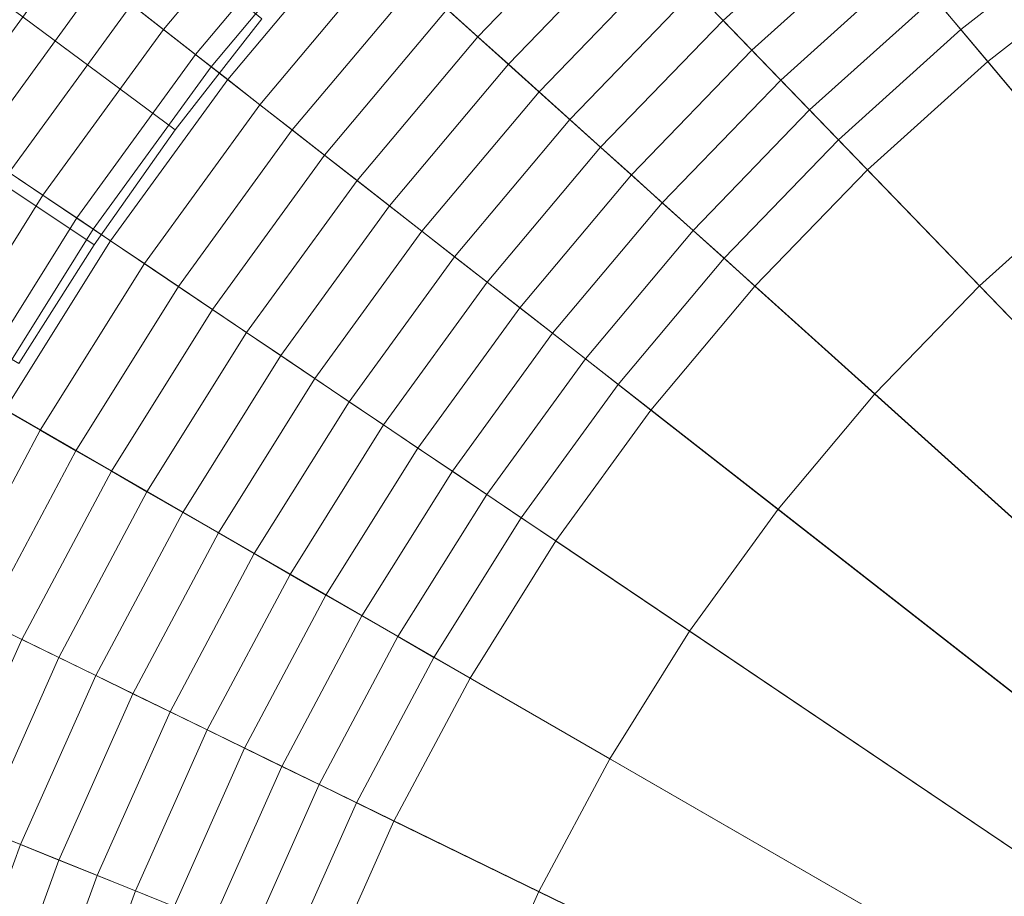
# Model space of a CAD drawing. Header units: centimetres. Extents: x -21.9 to 23.1, y -23 to 22.
# Tile 129 of 192: x -8 to -4.5, y 2.8 to 5.8. Entities that reach past the tile are written whole.
import ezdxf

# ---------------------------------------------------------------- set-up
doc = ezdxf.new("R2010")
doc.units = ezdxf.units.CM
doc.header["$LTSCALE"] = 2.54
doc.layers.add('Lucido design-1', color=7, linetype='Continuous')

# ---------------------------------------------------------------- blocks, each defined once
blk = doc.blocks.new('Gruppo-2-1')
at = {"color": 5, "linetype": 'Continuous', "lineweight": 9}
for points in [[(-6.8487, 6.1813, -949.2271), (-7.2973, 5.6466, -949.2271), (-16.8346, 13.098, -949.2271), (-15.8429, 14.2798, -949.2271)], [(-16.4925, 13.5033, -949.2271), (-17.1595, 12.6485, -949.2271), (-7.4226, 5.4271, -949.2271), (-7.1216, 5.8128, -949.2271)], [(-7.1216, 5.8128, -1010.9271), (-7.4226, 5.4271, -1010.9271), (-16.8391, 12.411, -1010.9271), (-16.1842, 13.2503, -1010.9271)], [(-7.2973, 5.6466, -949.2271), (-7.7076, 5.0819, -949.2271), (-17.7414, 11.8498, -949.2271), (-16.8346, 13.098, -949.2271)], [(-17.1595, 12.6485, -949.2271), (-17.7839, 11.7622, -949.2271), (-7.7043, 5.0272, -949.2271), (-7.4226, 5.4271, -949.2271)], [(-7.4226, 5.4271, -1010.9271), (-7.7043, 5.0272, -1010.9271), (-17.4523, 11.5407, -1010.9271), (-16.8391, 12.411, -1010.9271)], [(-7.7076, 5.0819, -949.2271), (-8.0775, 4.49, -949.2271), (-18.559, 10.5415, -949.2271), (-17.7414, 11.8498, -949.2271)], [(-17.7839, 11.7622, -949.2271), (-18.3644, 10.8465, -949.2271), (-7.9662, 4.614, -949.2271), (-7.7043, 5.0272, -949.2271)], [(-7.7043, 5.0272, -1010.9271), (-7.9662, 4.614, -1010.9271), (-18.0223, 10.6414, -1010.9271), (-17.4523, 11.5407, -1010.9271)], [(-3.3916, 5.8504, -950.2271), (-3.8256, 5.5576, -950.2271), (-5.2951, 7.5802, -950.2271), (-4.7164, 7.9705, -950.2271)], [(-3.8256, 5.5576, -950.2271), (-4.2381, 5.2353, -950.2271), (-5.8451, 7.1504, -950.2271), (-5.2951, 7.5802, -950.2271)], [(-4.2381, 5.2353, -950.2271), (-4.6272, 4.885, -950.2271), (-6.3638, 6.6834, -950.2271), (-5.8451, 7.1504, -950.2271)], [(-4.6272, 4.885, -950.2271), (-4.9908, 4.5085, -950.2271), (-6.8487, 6.1813, -950.2271), (-6.3638, 6.6834, -950.2271)], [(-7.11, 6.4166, -935.5552), (-7.5745, 5.8631, -935.5552), (-7.4633, 5.7763, -935.5887), (-7.0052, 6.3222, -935.5887)], [(-7.0052, 6.3222, -935.5887), (-7.4633, 5.7763, -935.5887), (-7.3518, 5.6892, -935.6207), (-6.9001, 6.2276, -935.6207)], [(-6.0166, 6.3238, -935.7328), (-6.4772, 5.8468, -935.7328), (-6.3709, 5.7511, -935.7569), (-5.9172, 6.2209, -935.7569)], [(-5.1552, 6.3282, -935.8197), (-5.6182, 5.9113, -935.8197), (-5.5182, 5.8077, -935.8374), (-5.0626, 6.2179, -935.8374)], [(-4.3252, 6.2452, -935.881), (-4.7844, 5.8864, -935.881), (-4.6915, 5.7756, -935.8924), (-4.2402, 6.1282, -935.8924)], [(-8.016, 6.2081, -935.4055), (-8.4637, 5.5919, -935.4055), (-8.3481, 5.514, -935.4452), (-7.9062, 6.1223, -935.4452)], [(-6.9001, 6.2276, -935.6207), (-7.3518, 5.6892, -935.6207), (-7.2401, 5.6019, -935.6511), (-6.7947, 6.1327, -935.6511)], [(-5.9172, 6.2209, -935.7569), (-6.3709, 5.7511, -935.7569), (-6.2644, 5.6553, -935.7794), (-5.8177, 6.1179, -935.7794)], [(-5.0626, 6.2179, -935.8374), (-5.5182, 5.8077, -935.8374), (-5.4181, 5.7041, -935.8535), (-4.97, 6.1075, -935.8535)], [(-6.8487, 6.1813, -950.2271), (-7.2973, 5.6466, -950.2271), (-7.2973, 5.6466, -949.2271), (-6.8487, 6.1813, -949.2271)], [(-4.9908, 4.5085, -950.2271), (-5.3273, 4.1075, -950.2271), (-7.2973, 5.6466, -950.2271), (-6.8487, 6.1813, -950.2271)], [(-6.7947, 6.1327, -935.6511), (-7.2401, 5.6019, -935.6511), (-7.1281, 5.5144, -935.6799), (-6.6891, 6.0376, -935.6799)], [(-4.2402, 6.1282, -935.8924), (-4.6915, 5.7756, -935.8924), (-4.5985, 5.6648, -935.9022), (-4.1551, 6.0112, -935.9022)], [(-7.9062, 6.1223, -935.4452), (-8.3481, 5.514, -935.4452), (-8.2321, 5.4357, -935.4834), (-7.7959, 6.0361, -935.4834)], [(-5.8177, 6.1179, -935.7794), (-6.2644, 5.6553, -935.7794), (-6.1578, 5.5592, -935.8003), (-5.718, 6.0146, -935.8003)], [(-4.97, 6.1075, -935.8535), (-5.4181, 5.7041, -935.8535), (-5.3179, 5.6003, -935.8681), (-4.8773, 5.997, -935.8681)], [(-7.7959, 6.0361, -935.4834), (-8.2321, 5.4357, -935.4834), (-8.1158, 5.3573, -935.5201), (-7.6854, 5.9498, -935.5201)], [(-6.6891, 6.0376, -935.6799), (-7.1281, 5.5144, -935.6799), (-7.0159, 5.4267, -935.7072), (-6.5832, 5.9423, -935.7072)], [(-5.718, 6.0146, -935.8003), (-6.1578, 5.5592, -935.8003), (-6.051, 5.4631, -935.8197), (-5.6182, 5.9113, -935.8197)], [(-4.8773, 5.997, -935.8681), (-5.3179, 5.6003, -935.8681), (-5.2175, 5.4964, -935.881), (-4.7844, 5.8864, -935.881)], [(-4.1551, 6.0112, -935.9022), (-4.5985, 5.6648, -935.9022), (-1.4095, 1.8643, -936.1081), (-1.2391, 1.9975, -936.1081)], [(-7.6854, 5.9498, -935.5201), (-8.1158, 5.3573, -935.5201), (-7.9992, 5.2786, -935.5552), (-7.5745, 5.8631, -935.5552)], [(-6.5832, 5.9423, -935.7072), (-7.0159, 5.4267, -935.7072), (-6.9034, 5.3388, -935.7328), (-6.4772, 5.8468, -935.7328)], [(-5.6182, 5.9113, -935.8197), (-6.051, 5.4631, -935.8197), (-5.944, 5.3668, -935.8374), (-5.5182, 5.8077, -935.8374)], [(-7.5745, 5.8631, -935.5552), (-7.9992, 5.2786, -935.5552), (-7.8822, 5.1997, -935.5887), (-7.4633, 5.7763, -935.5887)], [(-4.7844, 5.8864, -935.881), (-5.2175, 5.4964, -935.881), (-5.1171, 5.3924, -935.8924), (-4.6915, 5.7756, -935.8924)], [(-6.4772, 5.8468, -935.7328), (-6.9034, 5.3388, -935.7328), (-6.7907, 5.2508, -935.7569), (-6.3709, 5.7511, -935.7569)], [(-7.1216, 5.8128, -949.2271), (-7.4226, 5.4271, -949.2271), (-7.4226, 5.4271, -1010.9271), (-7.1216, 5.8128, -1010.9271)], [(-5.5182, 5.8077, -935.8374), (-5.944, 5.3668, -935.8374), (-5.8369, 5.2703, -935.8535), (-5.4181, 5.7041, -935.8535)], [(-7.4633, 5.7763, -935.5887), (-7.8822, 5.1997, -935.5887), (-7.7649, 5.1206, -935.6207), (-7.3518, 5.6892, -935.6207)], [(-6.3709, 5.7511, -935.7569), (-6.7907, 5.2508, -935.7569), (-6.6778, 5.1626, -935.7794), (-6.2644, 5.6553, -935.7794)], [(-4.6915, 5.7756, -935.8924), (-5.1171, 5.3924, -935.8924), (-5.0166, 5.2883, -935.9022), (-4.5985, 5.6648, -935.9022)], [(-7.3518, 5.6892, -935.6207), (-7.7649, 5.1206, -935.6207), (-7.6474, 5.0413, -935.6511), (-7.2401, 5.6019, -935.6511)], [(-5.4181, 5.7041, -935.8535), (-5.8369, 5.2703, -935.8535), (-5.7297, 5.1738, -935.8681), (-5.3179, 5.6003, -935.8681)], [(-6.2644, 5.6553, -935.7794), (-6.6778, 5.1626, -935.7794), (-6.5648, 5.0743, -935.8003), (-6.1578, 5.5592, -935.8003)], [(-4.5985, 5.6648, -935.9022), (-5.0166, 5.2883, -935.9022), (-1.5703, 1.7196, -936.1081), (-1.4095, 1.8643, -936.1081)], [(-7.2973, 5.6466, -950.2271), (-7.7076, 5.0819, -950.2271), (-7.7076, 5.0819, -949.2271), (-7.2973, 5.6466, -949.2271)], [(-5.3273, 4.1075, -950.2271), (-5.635, 3.6839, -950.2271), (-7.7076, 5.0819, -950.2271), (-7.2973, 5.6466, -950.2271)], [(-7.2401, 5.6019, -935.6511), (-7.6474, 5.0413, -935.6511), (-7.5296, 4.9618, -935.6799), (-7.1281, 5.5144, -935.6799)], [(-5.3179, 5.6003, -935.8681), (-5.7297, 5.1738, -935.8681), (-5.6224, 5.0771, -935.881), (-5.2175, 5.4964, -935.881)], [(-6.1578, 5.5592, -935.8003), (-6.5648, 5.0743, -935.8003), (-6.4515, 4.9858, -935.8197), (-6.051, 5.4631, -935.8197)], [(-7.1281, 5.5144, -935.6799), (-7.5296, 4.9618, -935.6799), (-7.4115, 4.8822, -935.7072), (-7.0159, 5.4267, -935.7072)], [(-5.2175, 5.4964, -935.881), (-5.6224, 5.0771, -935.881), (-5.5149, 4.9804, -935.8924), (-5.1171, 5.3924, -935.8924)], [(-6.051, 5.4631, -935.8197), (-6.4515, 4.9858, -935.8197), (-6.3381, 4.8972, -935.8374), (-5.944, 5.3668, -935.8374)], [(-7.4226, 5.4271, -949.2271), (-7.7043, 5.0272, -949.2271), (-7.7043, 5.0272, -1010.9271), (-7.4226, 5.4271, -1010.9271)], [(-7.0159, 5.4267, -935.7072), (-7.4115, 4.8822, -935.7072), (-7.2932, 4.8024, -935.7328), (-6.9034, 5.3388, -935.7328)], [(-5.1171, 5.3924, -935.8924), (-5.5149, 4.9804, -935.8924), (-5.4074, 4.8836, -935.9022), (-5.0166, 5.2883, -935.9022)], [(-5.944, 5.3668, -935.8374), (-6.3381, 4.8972, -935.8374), (-6.2245, 4.8084, -935.8535), (-5.8369, 5.2703, -935.8535)], [(-6.9034, 5.3388, -935.7328), (-7.2932, 4.8024, -935.7328), (-7.1746, 4.7224, -935.7569), (-6.7907, 5.2508, -935.7569)], [(-7.9992, 5.2786, -935.5552), (-8.3821, 4.6658, -935.5552), (-8.2599, 4.5953, -935.5887), (-7.8822, 5.1997, -935.5887)], [(-5.0166, 5.2883, -935.9022), (-5.4074, 4.8836, -935.9022), (-1.7206, 1.5639, -936.1081), (-1.5703, 1.7196, -936.1081)], [(-6.7907, 5.2508, -935.7569), (-7.1746, 4.7224, -935.7569), (-7.0558, 4.6423, -935.7794), (-6.6778, 5.1626, -935.7794)], [(-5.8369, 5.2703, -935.8535), (-6.2245, 4.8084, -935.8535), (-6.1108, 4.7196, -935.8681), (-5.7297, 5.1738, -935.8681)], [(-4.2381, 5.2353, -948.7081), (-4.6272, 4.885, -948.7081), (-4.6272, 4.885, -950.2271), (-4.2381, 5.2353, -950.2271)], [(-1.0323, 1.4147, -948.7081), (-1.1626, 1.2974, -948.7081), (-4.6272, 4.885, -948.7081), (-4.2381, 5.2353, -948.7081)], [(-7.8822, 5.1997, -935.5887), (-8.2599, 4.5953, -935.5887), (-8.1374, 4.5246, -935.6207), (-7.7649, 5.1206, -935.6207)], [(-5.7297, 5.1738, -935.8681), (-6.1108, 4.7196, -935.8681), (-5.997, 4.6307, -935.881), (-5.6224, 5.0771, -935.881)], [(-6.6778, 5.1626, -935.7794), (-7.0558, 4.6423, -935.7794), (-6.9369, 4.5621, -935.8003), (-6.5648, 5.0743, -935.8003)], [(-7.7649, 5.1206, -935.6207), (-8.1374, 4.5246, -935.6207), (-8.0146, 4.4537, -935.6511), (-7.6474, 5.0413, -935.6511)], [(-7.7076, 5.0819, -950.2271), (-8.0775, 4.49, -950.2271), (-8.0775, 4.49, -949.2271), (-7.7076, 5.0819, -949.2271)], [(-5.635, 3.6839, -950.2271), (-5.9124, 3.24, -950.2271), (-8.0775, 4.49, -950.2271), (-7.7076, 5.0819, -950.2271)], [(-6.5648, 5.0743, -935.8003), (-6.9369, 4.5621, -935.8003), (-6.8177, 4.4817, -935.8197), (-6.4515, 4.9858, -935.8197)], [(-5.6224, 5.0771, -935.881), (-5.997, 4.6307, -935.881), (-5.8831, 4.5417, -935.8924), (-5.5149, 4.9804, -935.8924)], [(-7.6474, 5.0413, -935.6511), (-8.0146, 4.4537, -935.6511), (-7.8915, 4.3826, -935.6799), (-7.5296, 4.9618, -935.6799)], [(-7.7043, 5.0272, -949.2271), (-7.9662, 4.614, -949.2271), (-7.9662, 4.614, -1010.9271), (-7.7043, 5.0272, -1010.9271)], [(-6.4515, 4.9858, -935.8197), (-6.8177, 4.4817, -935.8197), (-6.6984, 4.4012, -935.8374), (-6.3381, 4.8972, -935.8374)], [(-5.5149, 4.9804, -935.8924), (-5.8831, 4.5417, -935.8924), (-5.7691, 4.4526, -935.9022), (-5.4074, 4.8836, -935.9022)], [(-7.5296, 4.9618, -935.6799), (-7.8915, 4.3826, -935.6799), (-7.7682, 4.3114, -935.7072), (-7.4115, 4.8822, -935.7072)], [(-6.3381, 4.8972, -935.8374), (-6.6984, 4.4012, -935.8374), (-6.5789, 4.3206, -935.8535), (-6.2245, 4.8084, -935.8535)], [(-7.4115, 4.8822, -935.7072), (-7.7682, 4.3114, -935.7072), (-7.6446, 4.24, -935.7328), (-7.2932, 4.8024, -935.7328)], [(-5.4074, 4.8836, -935.9022), (-5.7691, 4.4526, -935.9022), (-1.8596, 1.3982, -936.1081), (-1.7206, 1.5639, -936.1081)], [(-4.6272, 4.885, -948.7081), (-4.9908, 4.5085, -948.7081), (-4.9908, 4.5085, -950.2271), (-4.6272, 4.885, -950.2271)], [(-1.1626, 1.2974, -948.7081), (-1.2844, 1.1712, -948.7081), (-4.9908, 4.5085, -948.7081), (-4.6272, 4.885, -948.7081)], [(-7.2932, 4.8024, -935.7328), (-7.6446, 4.24, -935.7328), (-7.5207, 4.1685, -935.7569), (-7.1746, 4.7224, -935.7569)], [(-6.2245, 4.8084, -935.8535), (-6.5789, 4.3206, -935.8535), (-6.4593, 4.2399, -935.8681), (-6.1108, 4.7196, -935.8681)], [(-7.1746, 4.7224, -935.7569), (-7.5207, 4.1685, -935.7569), (-7.3966, 4.0969, -935.7794), (-7.0558, 4.6423, -935.7794)], [(-6.1108, 4.7196, -935.8681), (-6.4593, 4.2399, -935.8681), (-6.3396, 4.1592, -935.881), (-5.997, 4.6307, -935.881)], [(-7.0558, 4.6423, -935.7794), (-7.3966, 4.0969, -935.7794), (-7.2724, 4.0252, -935.8003), (-6.9369, 4.5621, -935.8003)], [(-5.997, 4.6307, -935.881), (-6.3396, 4.1592, -935.881), (-6.2197, 4.0783, -935.8924), (-5.8831, 4.5417, -935.8924)], [(-6.9369, 4.5621, -935.8003), (-7.2724, 4.0252, -935.8003), (-7.1479, 3.9533, -935.8197), (-6.8177, 4.4817, -935.8197)], [(-5.8831, 4.5417, -935.8924), (-6.2197, 4.0783, -935.8924), (-6.0998, 3.9974, -935.9022), (-5.7691, 4.4526, -935.9022)], [(-5.9124, 3.24, -950.2271), (-6.1582, 2.7778, -950.2271), (-8.4052, 3.8737, -950.2271), (-8.0775, 4.49, -950.2271)], [(-4.9908, 4.5085, -948.7081), (-5.3273, 4.1075, -948.7081), (-5.3273, 4.1075, -950.2271), (-4.9908, 4.5085, -950.2271)], [(-1.2844, 1.1712, -948.7081), (-1.3971, 1.0369, -948.7081), (-5.3273, 4.1075, -948.7081), (-4.9908, 4.5085, -948.7081)], [(-8.0146, 4.4537, -935.6511), (-8.3399, 3.8419, -935.6511), (-8.2122, 3.7796, -935.6799), (-7.8915, 4.3826, -935.6799)], [(-6.8177, 4.4817, -935.8197), (-7.1479, 3.9533, -935.8197), (-7.0233, 3.8813, -935.8374), (-6.6984, 4.4012, -935.8374)], [(-5.7691, 4.4526, -935.9022), (-6.0998, 3.9974, -935.9022), (-1.9868, 1.2232, -936.1081), (-1.8596, 1.3982, -936.1081)], [(-7.8915, 4.3826, -935.6799), (-8.2122, 3.7796, -935.6799), (-8.0841, 3.7171, -935.7072), (-7.7682, 4.3114, -935.7072)], [(-6.6984, 4.4012, -935.8374), (-7.0233, 3.8813, -935.8374), (-6.8985, 3.8093, -935.8535), (-6.5789, 4.3206, -935.8535)], [(-6.5789, 4.3206, -935.8535), (-6.8985, 3.8093, -935.8535), (-6.7735, 3.7371, -935.8681), (-6.4593, 4.2399, -935.8681)], [(-7.7682, 4.3114, -935.7072), (-8.0841, 3.7171, -935.7072), (-7.9559, 3.6546, -935.7328), (-7.6446, 4.24, -935.7328)], [(-7.6446, 4.24, -935.7328), (-7.9559, 3.6546, -935.7328), (-7.8273, 3.5919, -935.7569), (-7.5207, 4.1685, -935.7569)], [(-6.4593, 4.2399, -935.8681), (-6.7735, 3.7371, -935.8681), (-6.6484, 3.6649, -935.881), (-6.3396, 4.1592, -935.881)], [(-7.5207, 4.1685, -935.7569), (-7.8273, 3.5919, -935.7569), (-7.6986, 3.5291, -935.7794), (-7.3966, 4.0969, -935.7794)], [(-6.3396, 4.1592, -935.881), (-6.6484, 3.6649, -935.881), (-6.5232, 3.5926, -935.8924), (-6.2197, 4.0783, -935.8924)], [(-5.3273, 4.1075, -948.7081), (-5.635, 3.6839, -948.7081), (-5.635, 3.6839, -950.2271), (-5.3273, 4.1075, -950.2271)], [(-1.3971, 1.0369, -948.7081), (-1.5002, 0.895, -948.7081), (-5.635, 3.6839, -948.7081), (-5.3273, 4.1075, -948.7081)], [(-7.3966, 4.0969, -935.7794), (-7.6986, 3.5291, -935.7794), (-7.5696, 3.4662, -935.8003), (-7.2724, 4.0252, -935.8003)], [(-6.2197, 4.0783, -935.8924), (-6.5232, 3.5926, -935.8924), (-6.3979, 3.5203, -935.9022), (-6.0998, 3.9974, -935.9022)], [(-7.2724, 4.0252, -935.8003), (-7.5696, 3.4662, -935.8003), (-7.4404, 3.4032, -935.8197), (-7.1479, 3.9533, -935.8197)], [(-6.0998, 3.9974, -935.9022), (-6.3979, 3.5203, -935.9022), (-2.1014, 1.0397, -936.1081), (-1.9868, 1.2232, -936.1081)], [(-7.1479, 3.9533, -935.8197), (-7.4404, 3.4032, -935.8197), (-7.3111, 3.3401, -935.8374), (-7.0233, 3.8813, -935.8374)], [(-6.1582, 2.7778, -950.2271), (-6.3711, 2.2995, -950.2271), (-8.6891, 3.2361, -950.2271), (-8.4052, 3.8737, -950.2271)], [(-7.0233, 3.8813, -935.8374), (-7.3111, 3.3401, -935.8374), (-7.1815, 3.2769, -935.8535), (-6.8985, 3.8093, -935.8535)], [(-6.8985, 3.8093, -935.8535), (-7.1815, 3.2769, -935.8535), (-7.0518, 3.2136, -935.8681), (-6.7735, 3.7371, -935.8681)], [(-6.7735, 3.7371, -935.8681), (-7.0518, 3.2136, -935.8681), (-6.922, 3.1503, -935.881), (-6.6484, 3.6649, -935.881)], [(-8.0841, 3.7171, -935.7072), (-8.3579, 3.1023, -935.7072), (-8.2256, 3.0488, -935.7328), (-7.9559, 3.6546, -935.7328)], [(-6.6484, 3.6649, -935.881), (-6.922, 3.1503, -935.881), (-6.7921, 3.087, -935.8924), (-6.5232, 3.5926, -935.8924)], [(-5.635, 3.6839, -948.7081), (-5.9124, 3.24, -948.7081), (-5.9124, 3.24, -950.2271), (-5.635, 3.6839, -950.2271)], [(-1.5002, 0.895, -948.7081), (-1.5931, 0.7463, -948.7081), (-5.9124, 3.24, -948.7081), (-5.635, 3.6839, -948.7081)], [(-7.9559, 3.6546, -935.7328), (-8.2256, 3.0488, -935.7328), (-8.093, 2.9952, -935.7569), (-7.8273, 3.5919, -935.7569)], [(-7.8273, 3.5919, -935.7569), (-8.093, 2.9952, -935.7569), (-7.9602, 2.9416, -935.7794), (-7.6986, 3.5291, -935.7794)], [(-6.5232, 3.5926, -935.8924), (-6.7921, 3.087, -935.8924), (-6.6621, 3.0235, -935.9022), (-6.3979, 3.5203, -935.9022)], [(-7.6986, 3.5291, -935.7794), (-7.9602, 2.9416, -935.7794), (-7.8271, 2.8878, -935.8003), (-7.5696, 3.4662, -935.8003)], [(-6.3979, 3.5203, -935.9022), (-6.6621, 3.0235, -935.9022), (-2.203, 0.8487, -936.1081), (-2.1014, 1.0397, -936.1081)], [(-7.5696, 3.4662, -935.8003), (-7.8271, 2.8878, -935.8003), (-7.6938, 2.834, -935.8197), (-7.4404, 3.4032, -935.8197)], [(-7.4404, 3.4032, -935.8197), (-7.6938, 2.834, -935.8197), (-7.5604, 2.7801, -935.8374), (-7.3111, 3.3401, -935.8374)], [(-7.3111, 3.3401, -935.8374), (-7.5604, 2.7801, -935.8374), (-7.4268, 2.7261, -935.8535), (-7.1815, 3.2769, -935.8535)], [(-7.1815, 3.2769, -935.8535), (-7.4268, 2.7261, -935.8535), (-7.293, 2.672, -935.8681), (-7.0518, 3.2136, -935.8681)], [(-6.3711, 2.2995, -950.2271), (-6.5502, 1.8076, -950.2271), (-8.9278, 2.5802, -950.2271), (-8.6891, 3.2361, -950.2271)], [(-5.9124, 3.24, -948.7081), (-6.1582, 2.7778, -948.7081), (-6.1582, 2.7778, -950.2271), (-5.9124, 3.24, -950.2271)], [(-1.5931, 0.7463, -948.7081), (-1.6755, 0.5914, -948.7081), (-6.1582, 2.7778, -948.7081), (-5.9124, 3.24, -948.7081)], [(-7.0518, 3.2136, -935.8681), (-7.293, 2.672, -935.8681), (-7.1591, 2.6179, -935.881), (-6.922, 3.1503, -935.881)], [(-6.922, 3.1503, -935.881), (-7.1591, 2.6179, -935.881), (-7.025, 2.5638, -935.8924), (-6.7921, 3.087, -935.8924)], [(-6.7921, 3.087, -935.8924), (-7.025, 2.5638, -935.8924), (-6.8909, 2.5096, -935.9022), (-6.6621, 3.0235, -935.9022)], [(-6.6621, 3.0235, -935.9022), (-6.8909, 2.5096, -935.9022), (-2.291, 0.6511, -936.1081), (-2.203, 0.8487, -936.1081)], [(-8.093, 2.9952, -935.7569), (-8.3164, 2.3815, -935.7569), (-8.1801, 2.3372, -935.7794), (-7.9602, 2.9416, -935.7794)], [(-7.9602, 2.9416, -935.7794), (-8.1801, 2.3372, -935.7794), (-8.0436, 2.2929, -935.8003), (-7.8271, 2.8878, -935.8003)], [(-7.8271, 2.8878, -935.8003), (-8.0436, 2.2929, -935.8003), (-7.9069, 2.2485, -935.8197), (-7.6938, 2.834, -935.8197)], [(-7.6938, 2.834, -935.8197), (-7.9069, 2.2485, -935.8197), (-7.7701, 2.204, -935.8374), (-7.5604, 2.7801, -935.8374)], [(-7.5604, 2.7801, -935.8374), (-7.7701, 2.204, -935.8374), (-7.633, 2.1595, -935.8535), (-7.4268, 2.7261, -935.8535)], [(-6.1582, 2.7778, -948.7081), (-6.3711, 2.2995, -948.7081), (-6.3711, 2.2995, -950.2271), (-6.1582, 2.7778, -950.2271)], [(-1.6755, 0.5914, -948.7081), (-1.7468, 0.4312, -948.7081), (-6.3711, 2.2995, -948.7081), (-6.1582, 2.7778, -948.7081)]]:
    blk.add_3dface(points, dxfattribs=at)

msp = doc.modelspace()

# ---------------------------------------------------------------- block references
at = {"layer": 'Lucido design-1', "color": 5, "true_color": 0x0000ff}
msp.add_blockref('Gruppo-2-1', (0, 0), dxfattribs=at)

doc.saveas('drawing.dxf')
